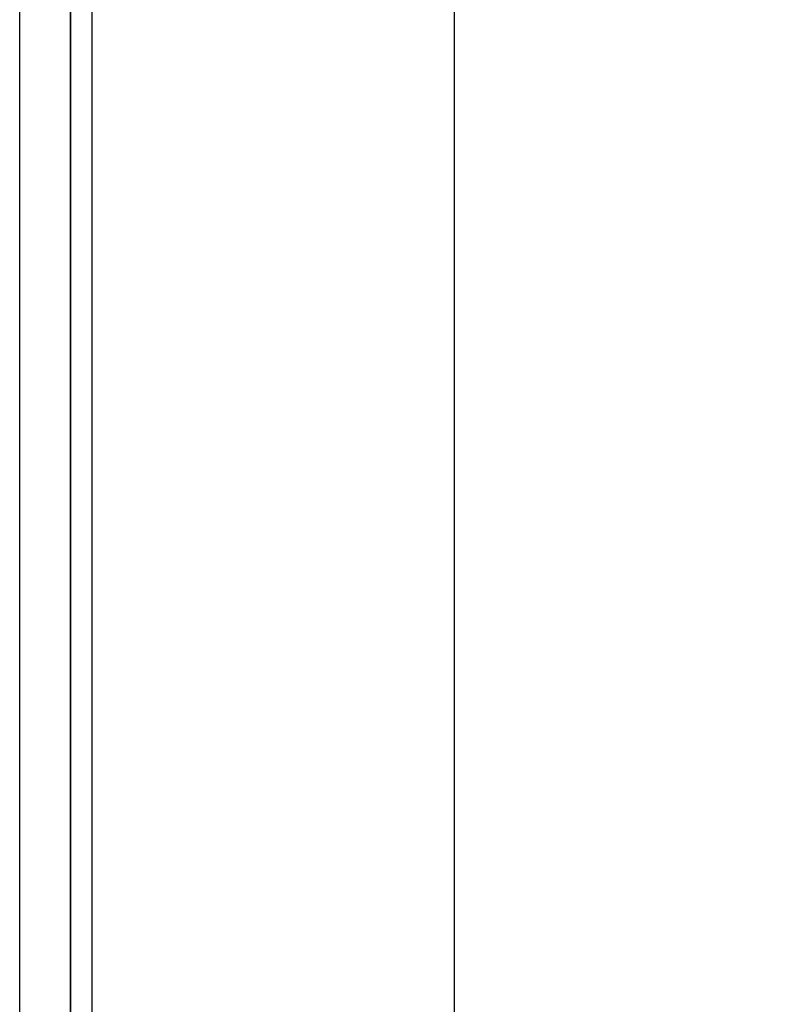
# Model space of a CAD drawing. Header units: millimetres. Extents: x 373037 to 682063, y 76092 to 274210.
# Tile 64 of 256: x 655257 to 655466, y 255445 to 255716. Entities that reach past the tile are written whole.
import ezdxf

# ---------------------------------------------------------------- set-up
doc = ezdxf.new("R2010")
doc.units = ezdxf.units.MM
doc.header["$LTSCALE"] = 100
doc.linetypes.add('ČÁRKOVANÁ', pattern=[19.05, 12.7, -6.35])
doc.layers.add('PUDORYS', color=253, linetype='CONTINUOUS')

msp = doc.modelspace()

# ---------------------------------------------------------------- linework, layer by layer
at = {"layer": 'PUDORYS', "color": 252, "true_color": 0x939598}
msp.add_line((655270.64, 256375.65), (655270.64, 254263.65), dxfattribs=at)
at = {"layer": 'PUDORYS', "color": 252, "linetype": 'ČÁRKOVANÁ', "ltscale": 5, "true_color": 0x939598}
for points in [[(681396.64, 249812.15), (655256.64, 249812.15), (655256.64, 273052.15), (681396.64, 273052.15)], [(681276.64, 249932.15), (655376.64, 249932.15), (655376.64, 272932.15), (681276.64, 272932.15)]]:
    msp.add_lwpolyline(points, close=True, dxfattribs=at)
at = {"layer": 'PUDORYS', "color": 252, "ltscale": 15, "true_color": 0x939598}
for points in [[(655270.64, 273038.15), (681383.2, 273038.15), (681383.2, 249826.15), (655270.64, 249826.15)], [(681376.64, 249832.15), (655276.64, 249832.15), (655276.64, 273032.15), (681376.64, 273032.15)]]:
    msp.add_lwpolyline(points, close=True, dxfattribs=at)
at = {"layer": 'PUDORYS', "color": 252, "true_color": 0x939598}
msp.add_lwpolyline([(681376.64, 249832.15), (655276.64, 249832.15), (655276.64, 273032.15), (681376.64, 273032.15)], close=True, dxfattribs=at)

doc.saveas('drawing.dxf')
